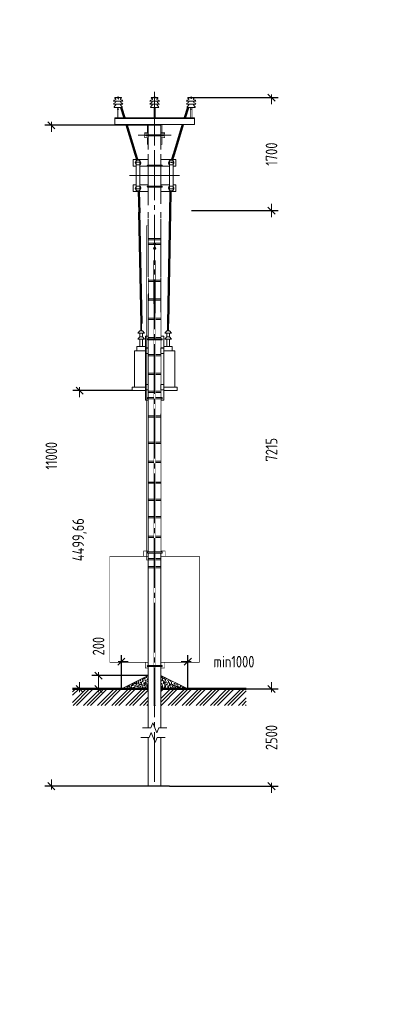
# Model space of a CAD drawing. Header units: millimetres. Extents: x 0 to 630, y 0 to 297.
# Tile 13 of 15: x 325 to 437, y 0 to 297. Entities that reach past the tile are written whole.
import ezdxf

# ---------------------------------------------------------------- set-up
doc = ezdxf.new("R2010")
doc.units = ezdxf.units.MM
for name, pattern in [('K5LT32802', [0]), ('K5LT_AXLED', [19.5, 15, -1.5, 1.5, -1.5]), ('K5LT_BASIC', [0]), ('K5LT_THIN', [0]), ('K5LT_THIN_INCLUDED_TO_HATCHING', [0])]:
    doc.linetypes.add(name, pattern=pattern)
doc.layers.add('Системный слой', color=7, linetype='Continuous')
doc.styles.add('KDIMTEXTSTYLE', font='GOST_AU.SHX', dxfattribs={"width": 0.96, "oblique": 15, "height": 5})
doc.dimstyles.new('KDIMSTYLE (0.02)', dxfattribs={"dimtxt": 5, "dimasz": 1, "dimexe": 2, "dimexo": 0, "dimgap": 1, "dimtad": 1, "dimlfac": 50, "dimtxsty": 'KDIMTEXTSTYLE', "dimsah": 1, "dimcen": 0, "dimdle": 1, "dimadec": 0, "dimazin": 0, "dimtfac": 0.667, "dimtmove": 0, "dimatfit": 3, "dimfxl": 1, "dimtvp": 1, "dimtolj": 1, "dimtzin": 0, "dimarcsym": 0})
pattern_1 = [(40, (0.766, 0.6428), (-2.05692, 2.451342), [0.2, -3]), (130, (0.9193, 0.7713), (-2.451342, -2.05692), [0.2, -3]), (85, (0.766, 0.6428), (-2.056883, 2.451297), [0.2828, -4.2426]), (60, (0.9193, 0.7713), (-2.771281, 1.6), [0.2, -3]), (150, (1.0192, 0.9445), (-1.6, -2.771281), [0.2, -3]), (105, (0.9193, 0.7713), (-2.77123, 1.59997), [0.2828, -4.2426]), (80, (1.6853, 1.4141), (-2.60974, 0.460168), [0.15, -2.5]), (170, (1.7114, 1.5618), (-0.460168, -2.60974), [0.15, -2.5]), (125, (1.6853, 1.4141), (-2.609695, 0.46016), [0.2121, -3.5355]), (100, (-1.8796, -1.5771), (-1.5756924, -0.277837), [0.1, -1.5]), (190, (-1.897, -1.4787), (0.277837, -1.5756924), [0.1, -1.5]), (145, (-1.8796, -1.5771), (-1.575733, -0.2778443), [0.1414, -2.1213]), (70, (0.1233, 1.4088), (-1.503508, 0.547232), [0.1, -1.5]), (160, (0.1575, 1.5028), (-0.547232, -1.503508), [0.1, -1.5]), (115, (0.1233, 1.4088), (-1.503547, 0.5472463), [0.1414, -2.1213]), (85, (0, 0), (-0.9351857, 0.784492), [0.03, -1]), (65, (0, 0), (-0.24184477, 0.66446303), [0.03, -1]), (105, (0, 0), (-0.6193075, 0.76580564), [0.05, -1.2]), (110, (0, 0), (-0.7945929, 0.136463), [0.05, -0.7])]

# ---------------------------------------------------------------- blocks, each defined once
blk = doc.blocks.new('U8')
at = {"layer": 'Системный слой', "color": 7, "linetype": 'K5LT_THIN', "lineweight": 18}
for p, q in [((353.67, 267.38), (377.67, 267.38)), ((353.67, 265.38), (353.67, 267.38)), ((377.67, 267.38), (377.67, 265.38)), ((377.67, 265.38), (353.67, 265.38))]:
    blk.add_line(p, q, dxfattribs=at)
blk = doc.blocks.new('U9')
at = {"layer": 'Системный слой', "color": 7, "linetype": 'K5LT_THIN_INCLUDED_TO_HATCHING', "lineweight": 18}
for p, q in [((361.53, 80.44), (363.99, 80.44)), ((363.99, 80.44), (364.59, 81.94)), ((364.59, 81.94), (365.79, 78.94)), ((365.79, 78.94), (366.39, 80.44)), ((366.39, 80.44), (368.85, 80.44))]:
    blk.add_line(p, q, dxfattribs=at)
blk = doc.blocks.new('U10')
at = {"layer": 'Системный слой', "color": 7, "linetype": 'K5LT_THIN_INCLUDED_TO_HATCHING', "lineweight": 18}
for p, q in [((362.02, 83.36), (364.49, 83.36)), ((364.49, 83.36), (365.09, 84.86)), ((365.09, 84.86), (366.29, 81.86)), ((366.29, 81.86), (366.89, 83.36)), ((366.89, 83.36), (369.35, 83.36))]:
    blk.add_line(p, q, dxfattribs=at)
blk = doc.blocks.new('U11')
at = {"layer": 'Системный слой', "color": 7, "linetype": 'K5LT32802', "lineweight": 9}
for p, q in [((340.96, 93.2), (342.91, 95.14)), ((340.96, 94.26), (341.85, 95.14)), ((340.96, 91.08), (345.03, 95.14)), ((341.09, 90.14), (346.09, 95.14)), ((342.15, 90.14), (347.15, 95.14)), ((344.27, 90.14), (349.27, 95.14)), ((345.33, 90.14), (350.33, 95.14)), ((346.39, 90.14), (351.39, 95.14)), ((348.51, 90.14), (353.51, 95.14)), ((349.57, 90.14), (354.57, 95.14)), ((350.63, 90.14), (355.63, 95.14)), ((352.76, 90.14), (357.76, 95.14)), ((353.82, 90.14), (358.82, 95.14)), ((354.88, 90.14), (359.88, 95.14)), ((357, 90.14), (362, 95.14)), ((358.06, 90.14), (363.06, 95.14)), ((359.12, 90.14), (363.77, 94.8)), ((361.24, 90.14), (363.77, 92.68)), ((362.3, 90.14), (363.77, 91.61)), ((363.36, 90.14), (363.77, 90.55))]:
    blk.add_line(p, q, dxfattribs=at)
blk = doc.blocks.new('KDIMARROW_03')
at = {"layer": 'Системный слой', "color": 0, "linetype": 'K5LT_THIN', "lineweight": 18}
for p, q in [((-1.06, -1.06), (1.06, 1.06)), ((0, 0), (-1, 0)), ((0, 0), (2, 0))]:
    blk.add_line(p, q, dxfattribs=at)
blk = doc.blocks.new('U60')
at = {"layer": 'Системный слой', "color": 7, "linetype": 'K5LT32802', "lineweight": 9}
for p, q in [((367.57, 94.35), (368.36, 95.14)), ((367.57, 91.17), (371.54, 95.14)), ((367.57, 92.23), (370.48, 95.14)), ((367.61, 90.14), (372.61, 95.14)), ((369.73, 90.14), (374.73, 95.14)), ((370.79, 90.14), (375.79, 95.14)), ((371.85, 90.14), (376.85, 95.14)), ((373.97, 90.14), (378.97, 95.14)), ((375.03, 90.14), (380.03, 95.14)), ((376.09, 90.14), (381.09, 95.14)), ((378.21, 90.14), (383.21, 95.14)), ((379.27, 90.14), (384.27, 95.14)), ((380.33, 90.14), (385.33, 95.14)), ((382.45, 90.14), (387.45, 95.14)), ((383.52, 90.14), (388.52, 95.14)), ((384.58, 90.14), (389.58, 95.14)), ((386.7, 90.14), (391.7, 95.14)), ((387.76, 90.14), (392.76, 95.14)), ((388.82, 90.14), (393.25, 94.57)), ((390.94, 90.14), (393.25, 92.45)), ((392, 90.14), (393.25, 91.39)), ((393.06, 90.14), (393.25, 90.33))]:
    blk.add_line(p, q, dxfattribs=at)
blk = doc.blocks.new('U99')
at = {"layer": 'Системный слой', "color": 7, "linetype": 'K5LT_THIN', "lineweight": 18}
for p, q in [((367.57, 186.94), (368.42, 186.94)), ((367.57, 185.34), (367.57, 186.94)), ((368.42, 185.34), (367.57, 185.34)), ((368.42, 186.94), (368.42, 185.34))]:
    blk.add_line(p, q, dxfattribs=at)
blk = doc.blocks.new('U100')
at = {"layer": 'Системный слой', "color": 7, "linetype": 'K5LT_THIN', "lineweight": 18}
for p, q in [((363.77, 186.94), (362.93, 186.94)), ((362.93, 186.94), (362.93, 185.34)), ((362.93, 185.34), (363.77, 185.34)), ((363.77, 185.34), (363.77, 186.94))]:
    blk.add_line(p, q, dxfattribs=at)
blk = doc.blocks.new('U101')
at = {"layer": 'Системный слой', "color": 7, "linetype": 'K5LT_THIN', "lineweight": 18}
for p, q in [((363.77, 197.96), (362.93, 197.96)), ((362.93, 197.96), (362.93, 196.36)), ((362.93, 196.36), (363.77, 196.36)), ((363.77, 196.36), (363.77, 197.96))]:
    blk.add_line(p, q, dxfattribs=at)
blk = doc.blocks.new('U102')
at = {"layer": 'Системный слой', "color": 7, "linetype": 'K5LT_THIN', "lineweight": 18}
for p, q in [((368.42, 197.97), (367.57, 197.97)), ((367.57, 197.97), (367.57, 197.96)), ((367.57, 197.96), (368.42, 197.96)), ((368.42, 197.96), (368.42, 197.97))]:
    blk.add_line(p, q, dxfattribs=at)
blk = doc.blocks.new('U103')
at = {"layer": 'Системный слой', "color": 7, "linetype": 'K5LT_THIN', "lineweight": 18}
for p, q in [((367.57, 197.96), (368.42, 197.96)), ((367.57, 196.36), (367.57, 197.96)), ((368.42, 196.36), (367.57, 196.36)), ((368.42, 197.96), (368.42, 196.36))]:
    blk.add_line(p, q, dxfattribs=at)
blk = doc.blocks.new('U98')
at = {"layer": 'Системный слой', "color": 7, "linetype": 'K5LT_THIN', "lineweight": 18}
for p, q in [((361.52, 203.84), (361.52, 205.34)), ((361.52, 203.15), (361.52, 205.34)), ((361.52, 205.34), (361.76, 205.34)), ((361.76, 205.34), (361.76, 203.84)), ((361.76, 205.34), (361.76, 203.15)), ((369.59, 203.84), (369.59, 205.34)), ((369.59, 205.34), (369.83, 205.34)), ((369.59, 203.15), (369.59, 205.34)), ((369.83, 205.34), (369.83, 203.15)), ((361.24, 203.15), (360.64, 202.48)), ((360.64, 202.48), (362.64, 202.48)), ((361.24, 203.15), (362.04, 203.15)), ((361.24, 201.34), (361.24, 202.48)), ((362.04, 203.15), (362.64, 202.48)), ((362.04, 201.34), (362.04, 202.48)), ((369.31, 203.15), (368.71, 202.48)), ((368.71, 202.48), (370.71, 202.48)), ((369.31, 203.15), (370.11, 203.15)), ((369.31, 201.34), (369.31, 202.48)), ((369.83, 204.27), (369.83, 203.15)), ((370.11, 203.15), (370.71, 202.48)), ((370.11, 201.34), (370.11, 202.48)), ((361.24, 201.34), (360.64, 200.67)), ((360.64, 200.67), (362.64, 200.67)), ((361.24, 201.34), (362.04, 201.34)), ((361.24, 198.44), (361.24, 200.67)), ((362.04, 201.34), (362.64, 200.67)), ((362.04, 198.44), (362.04, 200.67)), ((362.93, 197.96), (362.93, 201.5)), ((362.93, 201.5), (363.77, 201.5)), ((363.59, 200.75), (365.37, 200.75)), ((365.37, 200.43), (363.59, 200.43)), ((365.37, 200.75), (367.81, 200.75)), ((367.81, 200.43), (365.37, 200.43)), ((368.42, 201.5), (367.57, 201.5)), ((368.42, 197.96), (368.42, 201.5)), ((369.31, 201.34), (368.71, 200.67)), ((368.71, 200.67), (370.71, 200.67)), ((369.31, 201.34), (370.11, 201.34)), ((369.31, 198.44), (369.31, 200.67)), ((370.11, 201.34), (370.71, 200.67)), ((370.11, 198.44), (370.11, 200.67)), ((359.61, 186.14), (359.61, 197.16)), ((359.61, 197.16), (362.93, 197.16)), ((360.35, 197.16), (360.35, 198.44)), ((360.35, 198.44), (362.93, 198.44)), ((362.04, 198.44), (361.24, 198.44)), ((363.77, 197.97), (362.93, 197.97)), ((362.93, 186.94), (362.93, 196.36)), ((367.57, 197.97), (368.42, 197.97)), ((367.57, 197.97), (368.42, 197.97)), ((368.42, 197.96), (367.57, 197.96)), ((368.42, 197.96), (367.57, 197.96)), ((371, 198.44), (368.42, 198.44)), ((371.74, 197.16), (368.42, 197.16)), ((368.42, 186.94), (368.42, 196.36)), ((370.11, 198.44), (369.31, 198.44)), ((371, 197.16), (371, 198.44)), ((371.74, 186.14), (371.74, 197.16)), ((358.88, 185.14), (358.88, 186.14)), ((358.88, 186.14), (359.61, 186.14)), ((362.93, 185.14), (358.88, 185.14)), ((362.93, 186.14), (359.61, 186.14)), ((362.93, 185.34), (362.93, 182.2)), ((368.42, 186.14), (371.74, 186.14)), ((368.42, 185.34), (368.42, 182.2)), ((368.42, 185.14), (372.47, 185.14)), ((372.47, 186.14), (371.74, 186.14)), ((372.47, 185.14), (372.47, 186.14)), ((362.93, 182.2), (363.77, 182.2)), ((363.59, 183), (365.37, 183)), ((365.37, 182.68), (363.59, 182.68)), ((365.37, 183), (365.42, 183)), ((365.42, 182.68), (365.37, 182.68)), ((365.92, 183), (367.81, 183)), ((367.81, 182.68), (365.92, 182.68)), ((368.42, 182.2), (367.57, 182.2))]:
    blk.add_line(p, q, dxfattribs=at)
for centre, start, end in [((363.59, 200.59), 90, 270), ((367.81, 200.59), 270, 90), ((363.59, 182.84), 90, 270), ((367.81, 182.84), 270, 90)]:
    blk.add_arc(centre, 0.16, start, end, dxfattribs=at)
at = {"layer": 'Системный слой'}
for name in ['U101', 'U102', 'U103', 'U100', 'U99']:
    blk.add_blockref(name, (0, 0), dxfattribs=at)

msp = doc.modelspace()

# ---------------------------------------------------------------- hatches: boundary and pattern name
at = {"layer": 'Системный слой'}
for points in [[(354.91248, 273.48025), (354.89661, 273.56607), (354.85111, 273.64053), (354.78199, 273.69381), (354.69838, 273.71885), (354.61136, 273.71234), (354.53241, 273.67514), (354.47199, 273.61218), (354.43807, 273.53177), (354.43515, 273.44455), (354.4636, 273.36205), (354.51968, 273.29518), (354.59595, 273.25278), (354.68235, 273.24045), (354.76744, 273.25984), (354.83997, 273.30837), (354.89036, 273.37962), (354.91194, 273.46418)], [(365.91248, 273.48025), (365.89661, 273.56607), (365.85111, 273.64053), (365.78199, 273.69381), (365.69838, 273.71885), (365.61136, 273.71234), (365.53241, 273.67514), (365.47199, 273.61218), (365.43807, 273.53177), (365.43515, 273.44455), (365.4636, 273.36205), (365.51968, 273.29518), (365.59595, 273.25278), (365.68235, 273.24045), (365.76744, 273.25984), (365.83997, 273.30837), (365.89036, 273.37962), (365.91194, 273.46418)], [(376.90186, 273.55085), (376.86145, 273.6282), (376.79606, 273.68599), (376.71432, 273.71657), (376.62706, 273.71591), (376.54579, 273.68409), (376.48128, 273.62532), (376.44205, 273.54737), (376.43329, 273.46054), (376.45615, 273.37632), (376.50761, 273.30584), (376.58088, 273.25842), (376.66625, 273.24033), (376.75245, 273.25397), (376.82807, 273.29752), (376.88312, 273.36524), (376.91032, 273.44816), (376.90607, 273.53533)]]:
    msp.add_hatch(color=7, dxfattribs=at).paths.add_polyline_path(points)
at = {"layer": 'Системный слой', "true_color": 0x7f7f7f}
msp.add_hatch(color=8, dxfattribs=at).paths.add_polyline_path([(365.5978, 228.35713), (365.50173, 228.31729), (365.42221, 228.25027), (365.36666, 228.16234), (365.34029, 228.06174), (365.34556, 227.95788), (365.38199, 227.86046), (365.44615, 227.77862), (365.53206, 227.72), (365.63167, 227.69009), (365.73565, 227.69169), (365.83429, 227.72465), (365.91836, 227.78588), (365.97998, 227.86966), (366.01339, 227.96815), (366.01849, 228.02685), (366.00259, 228.12963), (365.95636, 228.22279), (365.88413, 228.29761), (365.79266, 228.34711), (365.69051, 228.36664)])
at = {"layer": 'Системный слой'}
h = msp.add_hatch(dxfattribs=at)
h.set_pattern_fill('Песок', angle=40, style=0, pattern_type=0)
h.set_pattern_definition(pattern_1)
h.paths.add_polyline_path([(363.77248, 95.14398), (363.77248, 99.14398), (355.67248, 95.14398)])
h = msp.add_hatch(dxfattribs=at)
h.set_pattern_fill('Песок', angle=40, style=0, pattern_type=0)
h.set_pattern_definition(pattern_1)
h.paths.add_polyline_path([(375.67248, 95.14398), (367.57248, 99.14398), (367.57248, 95.14398)])

# ---------------------------------------------------------------- linework, layer by layer
at = {"layer": 'Системный слой', "color": 7, "linetype": 'K5LT_THIN', "lineweight": 18}
for p, q in [((353.70048, 273.48025), (354.44568, 273.48025)), ((354.89928, 273.48025), (355.64448, 273.48025)), ((355.64448, 273.48025), (354.89928, 273.48025)), ((364.70048, 273.48025), (365.44568, 273.48025)), ((365.89928, 273.48025), (366.64448, 273.48025)), ((366.64448, 273.48025), (365.89928, 273.48025)), ((375.70048, 273.48025), (376.44568, 273.48025)), ((376.89928, 273.48025), (377.64448, 273.48025)), ((377.64448, 273.48025), (376.89928, 273.48025)), ((353.25498, 272.44345), (356.08998, 272.44345)), ((353.25498, 271.47145), (356.08998, 271.47145)), ((353.45748, 270.49945), (355.88748, 270.49945)), ((354.51048, 270.49945), (354.83448, 270.49945)), ((364.25498, 272.44345), (367.08998, 272.44345)), ((364.25498, 271.47145), (367.08998, 271.47145)), ((364.45748, 270.49945), (366.88748, 270.49945)), ((365.51048, 270.49945), (365.83448, 270.49945)), ((375.25498, 272.44345), (378.08998, 272.44345)), ((375.25498, 271.47145), (378.08998, 271.47145)), ((375.45748, 270.49945), (377.88748, 270.49945)), ((376.51048, 270.49945), (376.83448, 270.49945)), ((354.45248, 270.00533), (354.89248, 270.00533)), ((365.45248, 270.00533), (365.89248, 270.00533)), ((376.45248, 270.00533), (376.89248, 270.00533)), ((353.67248, 267.24398), (377.67248, 267.24398)), ((363.77248, 265.14398), (367.57248, 265.14398)), ((363.77248, 265.14398), (363.77248, 262.30398)), ((367.57248, 262.30398), (367.57248, 265.14398)), ((362.67248, 262.79398), (363.77248, 262.79398)), ((363.07465, 262.30398), (368.2703, 262.30398)), ((363.07465, 261.98398), (368.2703, 261.98398)), ((363.77248, 261.98398), (363.77248, 257.89398)), ((367.57248, 262.79398), (368.67248, 262.79398)), ((367.57248, 257.89398), (367.57248, 261.98398)), ((363.77248, 256.39398), (363.77248, 253.30398)), ((367.57248, 253.30398), (367.57248, 256.39398)), ((359.23793, 253.84898), (359.23793, 254.84898)), ((359.23793, 254.84898), (363.77248, 254.84898)), ((359.23793, 253.84898), (359.23793, 252.84898)), ((359.23793, 252.84898), (360.12248, 252.84898)), ((360.12248, 254.277), (360.12248, 253.84898)), ((360.12248, 254.06299), (361.22248, 254.06299)), ((360.12248, 253.84898), (360.12248, 246.14898)), ((360.12248, 253.42097), (360.12248, 253.84898)), ((360.12248, 253.18955), (361.22248, 253.18955)), ((361.22248, 254.277), (361.22248, 253.84898)), ((361.22248, 246.14898), (361.22248, 253.84898)), ((361.22248, 253.42097), (361.22248, 253.84898)), ((361.22248, 252.84898), (363.45661, 252.84898)), ((363.59096, 253.09587), (365.37269, 253.09587)), ((365.37269, 252.77587), (363.59096, 252.77587)), ((363.77248, 254.26215), (363.77248, 253.09587)), ((363.77248, 253.30398), (363.77248, 253.09587)), ((363.77248, 252.77587), (363.77248, 246.81894)), ((363.77248, 252.77587), (363.77248, 249.1885)), ((365.37269, 253.09587), (367.81243, 253.09587)), ((367.81243, 252.77587), (365.37269, 252.77587)), ((372.10702, 254.84898), (367.57248, 254.84898)), ((367.57248, 253.09587), (367.57248, 253.30398)), ((367.57248, 247.53533), (367.57248, 252.77587)), ((370.12248, 252.84898), (367.94678, 252.84898)), ((370.12248, 254.277), (370.12248, 253.84898)), ((370.12248, 254.06299), (371.22248, 254.06299)), ((370.12248, 253.84898), (370.12248, 246.14898)), ((370.12248, 253.42097), (370.12248, 253.84898)), ((370.12248, 253.18955), (371.22248, 253.18955)), ((371.22248, 254.277), (371.22248, 253.84898)), ((371.22248, 246.14898), (371.22248, 253.84898)), ((371.22248, 253.42097), (371.22248, 253.84898)), ((372.10702, 252.84898), (371.22248, 252.84898)), ((372.10702, 253.84898), (372.10702, 254.84898)), ((372.10702, 253.84898), (372.10702, 252.84898)), ((359.23793, 247.14898), (360.12248, 247.14898)), ((359.23793, 246.14898), (359.23793, 247.14898)), ((360.12248, 246.80842), (361.22248, 246.80842)), ((360.12248, 246.577), (360.12248, 246.14898)), ((361.22248, 247.14898), (363.77248, 247.14898)), ((361.22248, 246.577), (361.22248, 246.14898)), ((363.59096, 246.81894), (365.37269, 246.81894)), ((365.37269, 246.81894), (367.81243, 246.81894)), ((367.57248, 247.36844), (367.57248, 247.70221)), ((367.57248, 246.81894), (367.57248, 247.36844)), ((370.12248, 247.14898), (367.57248, 247.14898)), ((370.12248, 246.80842), (371.22248, 246.80842)), ((370.12248, 246.577), (370.12248, 246.14898)), ((372.10702, 247.14898), (371.22248, 247.14898)), ((371.22248, 246.577), (371.22248, 246.14898)), ((372.10702, 246.14898), (372.10702, 247.14898)), ((359.23793, 246.14898), (359.23793, 245.14898)), ((359.23793, 245.14898), (363.77248, 245.14898)), ((360.12248, 245.72097), (360.12248, 246.14898)), ((360.12248, 245.93498), (361.22248, 245.93498)), ((361.22248, 245.72097), (361.22248, 246.14898)), ((365.37269, 246.49894), (363.59096, 246.49894)), ((363.77248, 246.49894), (363.77248, 241.04276)), ((367.81243, 246.49894), (365.37269, 246.49894)), ((367.57248, 241.42529), (367.57248, 246.49894)), ((372.10702, 245.14898), (367.57248, 245.14898)), ((370.12248, 245.72097), (370.12248, 246.14898)), ((370.12248, 245.93498), (371.22248, 245.93498)), ((371.22248, 245.72097), (371.22248, 246.14898)), ((372.10702, 246.14898), (372.10702, 245.14898)), ((363.77248, 238.93949), (363.77248, 237.69217)), ((363.77248, 238.93949), (363.77248, 237.20567)), ((363.77312, 238.0998), (363.77312, 237.20567)), ((367.57264, 237.20567), (367.57248, 238.93949)), ((367.57275, 237.20567), (367.57263, 238.93949)), ((363.77248, 236.88567), (363.77248, 234.86584)), ((363.77312, 236.88567), (363.77312, 235.76712)), ((363.77312, 236.24712), (363.77312, 232.04222)), ((367.57312, 232.01384), (367.57277, 236.88567)), ((363.77312, 232.04222), (363.77312, 229.58668)), ((363.77312, 232.04222), (363.77312, 224.1508)), ((367.57312, 226.94019), (367.57267, 231.81201)), ((367.57312, 232.84668), (367.57312, 232.33384)), ((367.57312, 232.01384), (367.57312, 231.58668)), ((363.77403, 231.00981), (367.57278, 231.00981)), ((363.77414, 230.60981), (367.57278, 230.60981)), ((363.77849, 229.54709), (365.47728, 229.54709)), ((363.77849, 229.14709), (365.51501, 229.14709)), ((365.5978, 229.10469), (365.5978, 228.35713)), ((365.75919, 229.10469), (365.75919, 228.35713)), ((365.84198, 229.14709), (367.5729, 229.14709)), ((365.87971, 229.54709), (367.57289, 229.54709)), ((367.57248, 219.4568), (367.57248, 226.94019)), ((363.77248, 224.36764), (363.77248, 219.4568)), ((363.77248, 224.32805), (363.77248, 219.4568)), ((365.42069, 218.39974), (363.77678, 218.39974)), ((365.42072, 217.99974), (363.77678, 217.99974)), ((367.56532, 218.39974), (365.92139, 218.39974)), ((367.56539, 217.99974), (365.92146, 217.99974)), ((367.57248, 219.25439), (367.57248, 214.38314)), ((367.57248, 214.06314), (367.57248, 219.1368)), ((363.77678, 214.38314), (363.77248, 209.82398)), ((363.77248, 214.06314), (363.77248, 209.78439)), ((367.57248, 209.82398), (367.57248, 214.06314)), ((367.57248, 214.06314), (367.57248, 209.78439)), ((363.77248, 212.80078), (365.42074, 212.80078)), ((363.77248, 212.40078), (365.42077, 212.40078)), ((363.77312, 212.18303), (363.77312, 209.15882)), ((365.92171, 212.80078), (367.57523, 212.80078)), ((365.9218, 212.40078), (367.57523, 212.40078)), ((363.77312, 209.15882), (363.77265, 136.44302)), ((367.57312, 208.75303), (367.57312, 210.01303)), ((363.77248, 206.95898), (365.42109, 206.95898)), ((363.77248, 206.55898), (365.42111, 206.55898)), ((365.92294, 206.95898), (367.57523, 206.95898)), ((365.92302, 206.55898), (367.57523, 206.55898)), ((363.77523, 201.11719), (365.42523, 201.11719)), ((363.77523, 200.71719), (365.42523, 200.71719)), ((365.92523, 201.11719), (367.57523, 201.11719)), ((365.92523, 200.71719), (367.57523, 200.71719)), ((363.77523, 195.98741), (365.42523, 195.98741)), ((363.77523, 195.58741), (365.42523, 195.58741)), ((365.92523, 195.98741), (367.57523, 195.98741)), ((365.92523, 195.58741), (367.57523, 195.58741)), ((363.77523, 190.3408), (365.42523, 190.3408)), ((365.92523, 190.3408), (367.57523, 190.3408)), ((363.77523, 189.9408), (365.42523, 189.9408)), ((365.92523, 189.9408), (367.57523, 189.9408)), ((363.77523, 184.96675), (365.42523, 184.96675)), ((363.77523, 184.56675), (365.42523, 184.56675)), ((365.92523, 184.96675), (367.57523, 184.96675)), ((365.92523, 184.56675), (367.57523, 184.56675)), ((363.77523, 177.52963), (365.42523, 177.52963)), ((363.77523, 177.12963), (365.42523, 177.12963)), ((365.92523, 177.52963), (367.57523, 177.52963)), ((365.92523, 177.12963), (367.57523, 177.12963)), ((367.57523, 169.52963), (367.57523, 178.13957)), ((363.77523, 169.52963), (365.42523, 169.52963)), ((365.92523, 169.52963), (367.57523, 169.52963)), ((363.77523, 169.12963), (365.42523, 169.12963)), ((365.92523, 169.12963), (367.57523, 169.12963)), ((363.77523, 163.85768), (365.42523, 163.85768)), ((363.77523, 163.45768), (365.42523, 163.45768)), ((365.92523, 163.85768), (367.57523, 163.85768)), ((365.92523, 163.45768), (367.57523, 163.45768)), ((363.77523, 157.54796), (365.42523, 157.54796)), ((365.92523, 157.54796), (367.57523, 157.54796)), ((363.77523, 157.14796), (365.42523, 157.14796)), ((365.92523, 157.14796), (367.57523, 157.14796)), ((363.77523, 152.39491), (365.42523, 152.39491)), ((363.77523, 151.99491), (365.42523, 151.99491)), ((365.92523, 152.39491), (367.57523, 152.39491)), ((365.92523, 151.99491), (367.57523, 151.99491)), ((363.77523, 147.12962), (365.42523, 147.12962)), ((363.77523, 146.72962), (365.42523, 146.72962)), ((365.92523, 147.12962), (367.57523, 147.12962)), ((365.92523, 146.72962), (367.57523, 146.72962)), ((363.77523, 141.16951), (365.42523, 141.16951)), ((363.77523, 140.76951), (365.42523, 140.76951)), ((365.92523, 141.16951), (367.57523, 141.16951)), ((365.92523, 140.76951), (367.57523, 140.76951)), ((363.59096, 136.44302), (365.37269, 136.44302)), ((365.37269, 136.12302), (363.59096, 136.12302)), ((363.77265, 136.12302), (363.77258, 102.19392)), ((363.77523, 134.46808), (365.42523, 134.46808)), ((363.77523, 134.06808), (365.42523, 134.06808)), ((365.37269, 136.44302), (367.81243, 136.44302)), ((367.81243, 136.12302), (365.37269, 136.12302)), ((365.92523, 134.46808), (367.57523, 134.46808)), ((365.92523, 134.06808), (367.57523, 134.06808)), ((367.57248, 102.19392), (367.57248, 136.12302)), ((363.77523, 132.04093), (365.42523, 132.04093)), ((363.77523, 131.64093), (365.42523, 131.64093)), ((365.92523, 132.04093), (367.58128, 132.04093)), ((365.92523, 131.64093), (367.58128, 131.64093)), ((363.77248, 108.71655), (363.77248, 88.68702)), ((363.77257, 101.87392), (363.77248, 108.71655)), ((367.57248, 108.71655), (367.57248, 101.87392)), ((367.57248, 88.68702), (367.57248, 108.71655)), ((363.59096, 102.19392), (365.37269, 102.19392)), ((365.37269, 101.87392), (363.59096, 101.87392)), ((365.37269, 102.19392), (367.81243, 102.19392)), ((367.81243, 101.87392), (365.37269, 101.87392)), ((355.67248, 95.14398), (363.77248, 99.14398)), ((355.67248, 95.14398), (363.77248, 99.14398)), ((367.57248, 99.14398), (375.67248, 95.14398)), ((355.67248, 95.14398), (363.77248, 95.14398)), ((367.57248, 95.14398), (367.57248, 88.68702)), ((367.57248, 95.14398), (375.67248, 95.14398)), ((363.77248, 88.68702), (363.77248, 83.36498)), ((367.57248, 83.73352), (367.57248, 88.68702)), ((367.57248, 88.68702), (367.57248, 83.36498)), ((363.77248, 80.43552), (363.77248, 65.79765)), ((367.57248, 80.43552), (367.57248, 65.79765)), ((370.17248, 65.79765), (361.17248, 65.79765)), ((367.57248, 65.79765), (363.77248, 65.79765))]:
    msp.add_line(p, q, dxfattribs=at)
at = {"layer": 'Системный слой', "color": 7, "linetype": 'K5LT_BASIC', "lineweight": 50}
for p, q in [((354.73943, 273.26356), (354.67248, 273.26356)), ((376.67248, 273.48025), (376.60618, 273.26336)), ((356.55624, 267.38398), (355.59355, 270.49945)), ((375.76144, 270.49945), (374.80924, 267.38398)), ((359.95219, 256.39398), (357.17425, 265.38398)), ((374.19797, 265.38398), (371.21421, 255.62148)), ((360.4296, 254.84898), (359.95219, 256.39398)), ((371.45032, 256.39398), (370.97811, 254.84898)), ((370.73788, 254.06299), (370.67248, 253.84898)), ((360.92093, 245.14898), (361.13658, 238.69959)), ((370.4406, 245.14898), (370.35582, 238.75351)), ((361.04145, 238.93949), (361.68876, 205.33713)), ((370.31804, 238.93949), (369.71283, 205.33713)), ((356.57248, 95.14398), (340.96218, 95.14398)), ((356.57248, 95.14398), (363.77248, 95.14398)), ((376.57248, 95.14398), (367.57248, 95.14398)), ((376.57248, 95.14398), (393.2494, 95.14398))]:
    msp.add_line(p, q, dxfattribs=at)
at = {"layer": 'Системный слой', "color": 7, "linetype": 'K5LT_AXLED', "lineweight": 18}
for p, q in [((365.67248, 275.25345), (365.67248, 259.39398)), ((365.67463, 67.09979), (365.67463, 271.45794)), ((360.67248, 262.14398), (370.67248, 262.14398)), ((358.12248, 249.99898), (373.22248, 249.99898))]:
    msp.add_line(p, q, dxfattribs=at)
at = {"layer": 'Системный слой', "color": 7, "linetype": 'K5LT_THIN', "const_width": 0.18}
for points in [[(354.45248, 270.49945), (354.45248, 267.38398)], [(354.89248, 267.38398), (354.89248, 270.49945)], [(365.45248, 270.49945), (365.45248, 267.38398)], [(365.89248, 267.38398), (365.89248, 270.49945)], [(376.45248, 270.49945), (376.45248, 267.38398)], [(376.89248, 267.38398), (376.89248, 270.49945)], [(364.53248, 267.38398), (363.47248, 267.38398)], [(366.81248, 267.38398), (367.87248, 267.38398)], [(354.45248, 265.38398), (354.89248, 265.38398)], [(363.47248, 265.38398), (363.47248, 262.89398)], [(364.97248, 265.14398), (364.97248, 265.38398)], [(365.45248, 265.38398), (365.89248, 265.38398)], [(366.37248, 265.14398), (366.37248, 265.38398)], [(367.87248, 265.38398), (367.87248, 262.89398)], [(376.45248, 265.38398), (376.89248, 265.38398)], [(363.77248, 261.39398), (362.67248, 261.39398), (362.67248, 262.89398), (363.77248, 262.89398)], [(363.47248, 261.39398), (363.47248, 259.38398), (363.77248, 259.38398)], [(367.57248, 262.89398), (368.67248, 262.89398), (368.67248, 261.39398), (367.57248, 261.39398)], [(367.87248, 261.39398), (367.87248, 259.38398), (367.57248, 259.38398)], [(363.77678, 219.4568), (363.77312, 234.92456), (363.23935, 234.92456), (363.23935, 134.01348), (363.77678, 134.01348), (363.77678, 135.90398)], [(365.42523, 136.44302), (365.42036, 224.36764), (365.92036, 224.36764), (365.92523, 195.98741)], [(363.77678, 214.38314), (363.77678, 219.1368)], [(367.57523, 177.12963), (367.57312, 208.75303)], [(365.92523, 195.98741), (365.92523, 136.44302)], [(367.57523, 136.44302), (367.57523, 169.52963)], [(363.77523, 135.14398), (362.36346, 135.14398), (362.36346, 136.70856), (363.7605, 136.70856)], [(367.57523, 136.70856), (368.84619, 136.70856), (368.84619, 135.14398), (367.57523, 135.14398)], [(363.77523, 103.14398), (352.17424, 103.14398), (352.17424, 135.14398), (363.77523, 135.14398)], [(365.42523, 102.19392), (365.42523, 136.12302)], [(365.92523, 136.12302), (365.92523, 102.19392)], [(367.57523, 135.14398), (379.16496, 135.14398), (379.16496, 103.14398), (367.57523, 103.14398)], [(363.77523, 101.46398), (362.86005, 101.46398), (362.86005, 103.14398), (363.77523, 103.14398)], [(365.92523, 101.87392), (365.92523, 90.06713), (365.42523, 90.06713), (365.42523, 101.87392)], [(367.57523, 103.14398), (368.65009, 103.14398), (368.65009, 101.46398), (367.57523, 101.46398)]]:
    msp.add_lwpolyline(points, dxfattribs=at)
at = {"layer": 'Системный слой', "color": 7, "linetype": 'K5LT_THIN', "lineweight": 18}
for centre, radius in [((354.67248, 273.48025), 0.24), ((365.67248, 273.48025), 0.24), ((376.67248, 273.48025), 0.24), ((365.67849, 229.36429), 0.27185), ((365.67849, 228.02685), 0.34)]:
    msp.add_circle(centre, radius, dxfattribs=at)
for centre, radius, start, end in [((354.67248, 273.48025), 0.2268, 180, 0), ((365.67248, 273.48025), 0.2268, 180, 0), ((376.67248, 273.48025), 0.2268, 180, 0), ((363.07465, 262.14398), 0.16, 90, 270), ((368.2703, 262.14398), 0.16, 270, 90), ((360.67248, 253.84898), 0.82, 312.1235635, 227.8764365), ((363.59096, 252.93587), 0.16, 90, 270), ((367.81243, 252.93587), 0.16, 270, 90), ((370.67248, 253.84898), 0.82, 312.1235635, 227.8764365), ((360.67248, 246.14898), 0.82, 132.1235635, 47.8764365), ((363.59096, 246.65894), 0.16, 90, 270), ((367.81243, 246.65894), 0.16, 270, 90), ((370.67248, 246.14898), 0.82, 132.1235635, 47.8764365), ((363.59096, 136.28302), 0.16, 90, 270), ((367.81243, 136.28302), 0.16, 270, 90), ((363.59096, 102.03392), 0.16, 90, 270), ((367.81243, 102.03392), 0.16, 270, 90)]:
    msp.add_arc(centre, radius, start, end, dxfattribs=at)
for points, knots in [([(353.25498, 272.44345), (353.31474, 272.56818), (353.45736, 272.86586), (354.02469, 272.7908), (354.00507, 273.26553), (353.64475, 273.23386), (353.67897, 273.41412), (353.69153, 273.48025)], [0, 0, 0, 0, 24.072723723, 57.451498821, 70.898619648, 89.139002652, 99.708420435, 99.708420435, 99.708420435, 99.708420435]), ([(356.08998, 272.44345), (356.03021, 272.56818), (355.88759, 272.86586), (355.32026, 272.7908), (355.33988, 273.26553), (355.7002, 273.23386), (355.66598, 273.41412), (355.65342, 273.48025)], [0, 0, 0, 0, 24.072723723, 57.451498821, 70.898619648, 89.139002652, 99.708420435, 99.708420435, 99.708420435, 99.708420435]), ([(364.25498, 272.44345), (364.31474, 272.56818), (364.45736, 272.86586), (365.02469, 272.7908), (365.00507, 273.26553), (364.64475, 273.23386), (364.67897, 273.41412), (364.69153, 273.48025)], [0, 0, 0, 0, 24.072723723, 57.451498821, 70.898619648, 89.139002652, 99.708420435, 99.708420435, 99.708420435, 99.708420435]), ([(367.08998, 272.44345), (367.03021, 272.56818), (366.88759, 272.86586), (366.32026, 272.7908), (366.33988, 273.26553), (366.7002, 273.23386), (366.66598, 273.41412), (366.65342, 273.48025)], [0, 0, 0, 0, 24.072723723, 57.451498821, 70.898619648, 89.139002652, 99.708420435, 99.708420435, 99.708420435, 99.708420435]), ([(375.25498, 272.44345), (375.31474, 272.56818), (375.45736, 272.86586), (376.02469, 272.7908), (376.00507, 273.26553), (375.64475, 273.23386), (375.67897, 273.41412), (375.69153, 273.48025)], [0, 0, 0, 0, 24.072723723, 57.451498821, 70.898619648, 89.139002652, 99.708420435, 99.708420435, 99.708420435, 99.708420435]), ([(378.08998, 272.44345), (378.03021, 272.56818), (377.88759, 272.86586), (377.32026, 272.7908), (377.33988, 273.26553), (377.7002, 273.23386), (377.66598, 273.41412), (377.65342, 273.48025)], [0, 0, 0, 0, 24.072723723, 57.451498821, 70.898619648, 89.139002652, 99.708420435, 99.708420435, 99.708420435, 99.708420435]), ([(353.25498, 271.47145), (353.32718, 271.59962), (353.46747, 271.84863), (353.90249, 272.01044), (353.96512, 272.29762), (353.99693, 272.44345)], [0, 0, 0, 0, 26.632010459, 51.743043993, 77.652510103, 77.652510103, 77.652510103, 77.652510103]), ([(353.45748, 270.49945), (353.47849, 270.62012), (353.52812, 270.90515), (353.90238, 271.1129), (353.96252, 271.37267), (353.98539, 271.47145)], [0, 0, 0, 0, 21.849524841, 51.608865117, 69.869254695, 69.869254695, 69.869254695, 69.869254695]), ([(356.08998, 271.47145), (356.01777, 271.59962), (355.87748, 271.84863), (355.44246, 272.01044), (355.37983, 272.29762), (355.34802, 272.44345)], [0, 0, 0, 0, 26.632010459, 51.743043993, 77.652510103, 77.652510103, 77.652510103, 77.652510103]), ([(355.88748, 270.49945), (355.86646, 270.62012), (355.81683, 270.90515), (355.44257, 271.1129), (355.38243, 271.37267), (355.35956, 271.47145)], [0, 0, 0, 0, 21.849524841, 51.608865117, 69.869254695, 69.869254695, 69.869254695, 69.869254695]), ([(364.25498, 271.47145), (364.32718, 271.59962), (364.46747, 271.84863), (364.90249, 272.01044), (364.96512, 272.29762), (364.99693, 272.44345)], [0, 0, 0, 0, 26.632010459, 51.743043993, 77.652510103, 77.652510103, 77.652510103, 77.652510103]), ([(364.45748, 270.49945), (364.47849, 270.62012), (364.52812, 270.90515), (364.90238, 271.1129), (364.96252, 271.37267), (364.98539, 271.47145)], [0, 0, 0, 0, 21.849524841, 51.608865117, 69.869254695, 69.869254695, 69.869254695, 69.869254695]), ([(367.08998, 271.47145), (367.01777, 271.59962), (366.87748, 271.84863), (366.44246, 272.01044), (366.37983, 272.29762), (366.34802, 272.44345)], [0, 0, 0, 0, 26.632010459, 51.743043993, 77.652510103, 77.652510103, 77.652510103, 77.652510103]), ([(366.88748, 270.49945), (366.86646, 270.62012), (366.81683, 270.90515), (366.44257, 271.1129), (366.38243, 271.37267), (366.35956, 271.47145)], [0, 0, 0, 0, 21.849524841, 51.608865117, 69.869254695, 69.869254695, 69.869254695, 69.869254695]), ([(375.25498, 271.47145), (375.32718, 271.59962), (375.46747, 271.84863), (375.90249, 272.01044), (375.96512, 272.29762), (375.99693, 272.44345)], [0, 0, 0, 0, 26.632010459, 51.743043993, 77.652510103, 77.652510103, 77.652510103, 77.652510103]), ([(375.45748, 270.49945), (375.47849, 270.62012), (375.52812, 270.90515), (375.90238, 271.1129), (375.96252, 271.37267), (375.98539, 271.47145)], [0, 0, 0, 0, 21.849524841, 51.608865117, 69.869254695, 69.869254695, 69.869254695, 69.869254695]), ([(378.08998, 271.47145), (378.01777, 271.59962), (377.87748, 271.84863), (377.44246, 272.01044), (377.37983, 272.29762), (377.34802, 272.44345)], [0, 0, 0, 0, 26.632010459, 51.743043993, 77.652510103, 77.652510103, 77.652510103, 77.652510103]), ([(377.88748, 270.49945), (377.86646, 270.62012), (377.81683, 270.90515), (377.44257, 271.1129), (377.38243, 271.37267), (377.35956, 271.47145)], [0, 0, 0, 0, 21.849524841, 51.608865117, 69.869254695, 69.869254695, 69.869254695, 69.869254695])]:
    msp.add_open_spline(points, degree=3, knots=knots, dxfattribs=at)

# ---------------------------------------------------------------- block references
at = {"layer": 'Системный слой'}
for name in ['U8', 'U98', 'U11', 'U60', 'U10', 'U9']:
    msp.add_blockref(name, (0, 0), dxfattribs=at)

# ---------------------------------------------------------------- dimensions: what is measured, and where the dimension line sits
at = {"layer": 'Системный слой', "color": 7}
for base, p1, p2, location, text in [((400.87048, 239.40882), (376.67248, 273.48025), (376.76846, 239.40882), (400.87048, 256.44454), '\\H3.5;\\W0.965;\\Q0;\\H3.5;\\W0.965;\\Q0;\\Q0;1700'), ((334.56203, 65.79765), (365.67248, 265.14398), (370.17248, 65.79765), (334.56203, 165.47082), '\\H3.5;\\W0.965;\\Q0;\\H3.5;\\W0.965;\\Q0;\\Q0;11000'), ((400.87048, 95.14398), (387.897, 239.40882), (367.57248, 95.14398), (400.87048, 167.2764), '\\H3.5;\\W0.965;\\Q0;\\H3.5;\\W0.965;\\Q0;\\Q0;7215'), ((400.87048, 95.14398), (370.17248, 65.79765), (391.53825, 95.14398), (400.87048, 80.47082), '\\H3.5;\\W0.965;\\Q0;\\H3.5;\\W0.965;\\Q0;\\Q0;2500')]:
    msp.add_linear_dim(base=base, p1=p1, p2=p2, angle=90, location=location, text=text, dimstyle='KDIMSTYLE (0.02)', override={"dimexo": 0, "dimblk1": 'KDIMARROW_03', "dimblk2": 'KDIMARROW_03', "dimse1": 0, "dimse2": 0, "dimclrt": 7, "dimtolj": 1}, dxfattribs=at).render()
for base, p1, p2, location in [((343.05145, 95.14398), (358.87807, 185.13713), (340.96218, 95.14398), (343.05145, 140.14056)), ((348.76733, 95.14398), (363.77248, 99.14398), (363.77248, 95.14398), (348.76733, 108.03336))]:
    msp.add_linear_dim(base=base, p1=p1, p2=p2, angle=90, location=location, dimstyle='KDIMSTYLE (0.02)', override={"dimexo": 0, "dimpost": '\\H3.5;\\W0.965;\\Q0;<>', "dimblk1": 'KDIMARROW_03', "dimblk2": 'KDIMARROW_03', "dimse1": 0, "dimse2": 0, "dimclrt": 7, "dimtolj": 1}, dxfattribs=at).render()
msp.add_linear_dim(base=(355.67248, 103.35543), p1=(375.67248, 95.14398), p2=(355.67248, 95.14398), location=(389.56247, 103.35543), dimstyle='KDIMSTYLE (0.02)', override={"dimexo": 0, "dimpost": '\\H3.5;\\W0.965;\\Q0;\\Q0;min\\H3.5;\\W0.965;\\Q0;<>', "dimblk1": 'KDIMARROW_03', "dimblk2": 'KDIMARROW_03', "dimse1": 0, "dimse2": 0, "dimclrt": 7, "dimtolj": 1}, dxfattribs=at).render()

doc.saveas('drawing.dxf')
